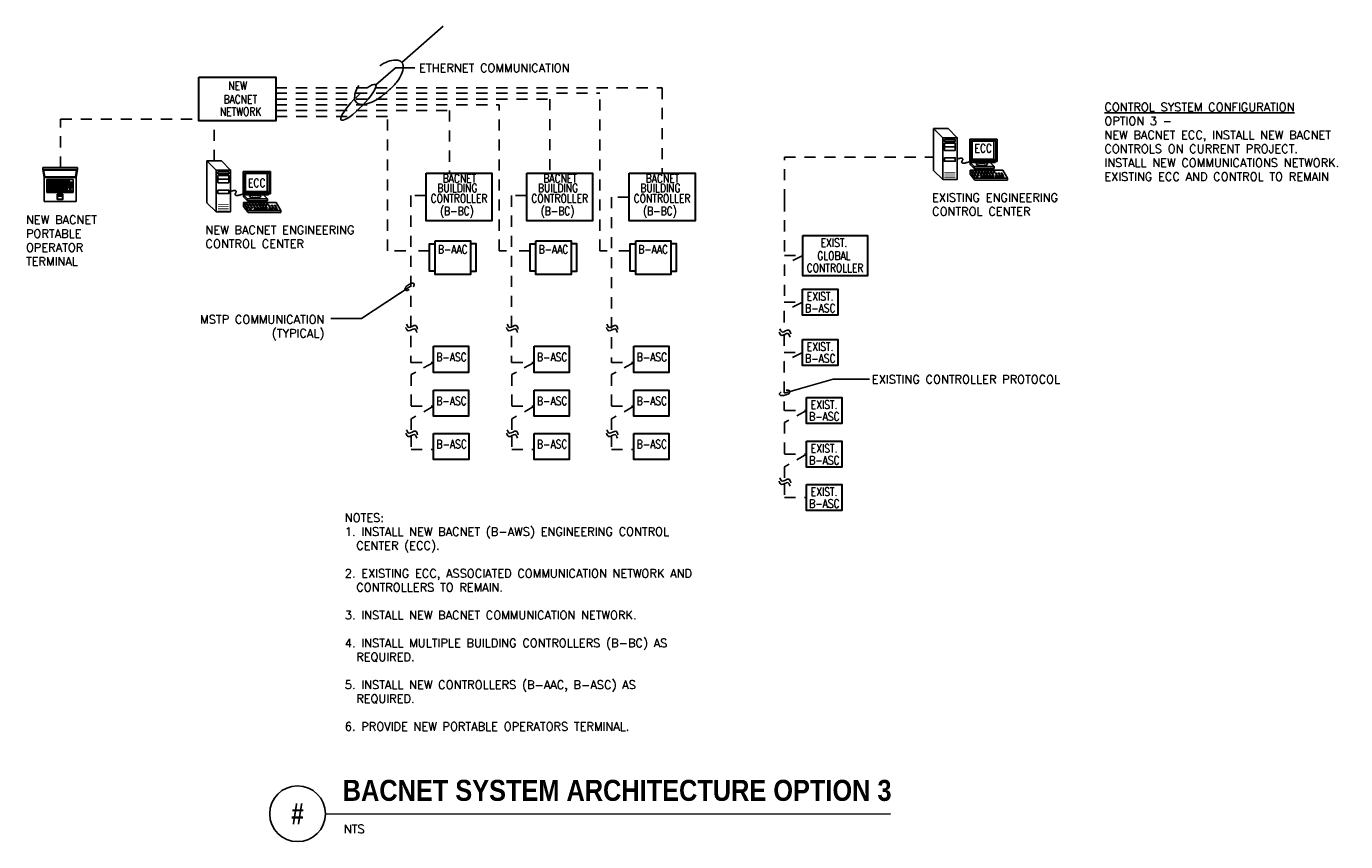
# Model space of a CAD drawing. Header units: inches. Extents: x 1.6 to 16.4, y -12.3 to -3.2.
import ezdxf
from ezdxf.enums import TextEntityAlignment as Align

# ---------------------------------------------------------------- set-up
doc = ezdxf.new("R2010")
doc.units = ezdxf.units.IN
doc.header["$MEASUREMENT"] = 0
doc.linetypes.add('HIDDEN2', pattern=[0.1875, 0.125, -0.0625])
for name, color, linetype in [('M-DETL-DIMS', 2, 'Continuous'), ('M-DETL-TEXT', 2, 'Continuous'), ('M-HVAC-CNTRL-EQUIP', 4, 'Continuous'), ('M-HVAC-CNTRL-PANEL', 4, 'Continuous'), ('M-HVAC-CNTRL-WIRE', 1, 'Continuous')]:
    doc.layers.add(name, color=color, linetype=linetype)
doc.styles.add('BOLD', font='bold.shx', dxfattribs={"width": 0.9})
doc.styles.add('Romans', font='romans.shx')
doc.dimstyles.new('VA-Loop', dxfattribs={"dimtxt": 0.09375, "dimasz": 0.18, "dimexe": 0.125, "dimexo": 0.0625, "dimgap": 0.09, "dimtad": 0, "dimtih": 1, "dimtoh": 1, "dimdec": 4, "dimzin": 0, "dimdsep": 46, "dimtxsty": 'Romans', "dimcen": 0.09, "dimclrd": 256, "dimclre": 256, "dimclrt": 256, "dimadec": 0, "dimazin": 0, "dimtfac": 1, "dimtdec": 4, "dimtofl": 0, "dimtmove": 0, "dimatfit": 3, "dimldrblk": 'dimloop1', "dimfxl": 1, "dimtolj": 1, "dimtzin": 0, "dimlwd": -1, "dimlwe": -1, "dimarcsym": 0})

# ---------------------------------------------------------------- blocks, each defined once
blk = doc.blocks.new('dimloop1')
blk.add_line((-0.383, 0), (-1, 0))
blk.add_lwpolyline([(0.15, -0.121, 0.038212), (0.207, -0.1, 0.102096), (0.278, -0.047, 0.184921), (0.296, 0, 0.184921), (0.278, 0.047, 0.102096), (0.207, 0.099, 0.060952), (0.115, 0.129, 0.047258), (-0.008, 0.14), (-0.078, 0.14, 0.047258), (-0.202, 0.129, 0.060952), (-0.294, 0.099, 0.102096), (-0.365, 0.047, 0.184921), (-0.383, 0, 0.184921), (-0.365, -0.047, 0.102096), (-0.294, -0.1, 0.060952), (-0.202, -0.129, 0.011023), (-0.173, -0.134, 0.047258)], format="xyb")

msp = doc.modelspace()

# ---------------------------------------------------------------- linework, layer by layer
at = {"layer": 'M-DETL-DIMS', "extrusion": (0, 0, -1)}
msp.add_ellipse((5.365, -4.033), major_axis=(0.194, 0.198), ratio=0.206987, start_param=5.445294, end_param=11.324065, dxfattribs=at)
at = {"layer": 'M-DETL-TEXT'}
msp.add_line((4.995, -12.026), (11.339, -12.021), dxfattribs=at)
msp.add_circle((4.682, -12.021), 0.313, dxfattribs=at)
at = {"layer": 'M-HVAC-CNTRL-EQUIP'}
for p, q in [((12.535, -4.448), (12.229, -4.448)), ((12.229, -4.448), (12.229, -4.697)), ((12.246, -4.46), (12.254, -4.467)), ((12.246, -4.46), (12.246, -4.684)), ((12.518, -4.46), (12.246, -4.46)), ((12.254, -4.671), (12.254, -4.466)), ((12.497, -4.467), (12.254, -4.467)), ((12.518, -4.46), (12.497, -4.467)), ((12.497, -4.671), (12.497, -4.466)), ((12.518, -4.684), (12.518, -4.46)), ((12.535, -4.697), (12.535, -4.448)), ((12.229, -4.697), (12.535, -4.697)), ((12.249, -4.708), (12.23, -4.708)), ((12.23, -4.708), (12.23, -4.729)), ((12.23, -4.708), (12.276, -4.754)), ((12.23, -4.729), (12.276, -4.775)), ((12.238, -4.697), (12.251, -4.71)), ((12.254, -4.671), (12.246, -4.684)), ((12.246, -4.684), (12.518, -4.684)), ((12.251, -4.697), (12.251, -4.71)), ((12.251, -4.71), (12.512, -4.71)), ((12.497, -4.671), (12.254, -4.671)), ((12.305, -4.713), (12.298, -4.729)), ((12.419, -4.713), (12.426, -4.729)), ((12.455, -4.71), (12.5, -4.754)), ((12.497, -4.671), (12.518, -4.684)), ((12.512, -4.71), (12.512, -4.697)), ((1.821, -4.764), (2.212, -4.764)), ((1.821, -4.786), (1.821, -4.764)), ((1.821, -4.786), (2.212, -4.786)), ((1.837, -4.876), (1.821, -4.786)), ((1.831, -4.793), (2.202, -4.793)), ((1.844, -4.868), (1.831, -4.793)), ((1.837, -5.146), (1.837, -4.876)), ((1.837, -4.876), (2.197, -4.876)), ((1.844, -4.868), (2.189, -4.868)), ((2.202, -4.793), (2.189, -4.868)), ((2.212, -4.786), (2.197, -4.876)), ((2.197, -4.876), (2.197, -5.146)), ((2.203, -4.786), (2.203, -4.786)), ((2.212, -4.786), (2.212, -4.764)), ((4.379, -4.811), (4.073, -4.811)), ((4.073, -4.811), (4.073, -5.06)), ((4.09, -4.823), (4.099, -4.83)), ((4.09, -4.823), (4.09, -5.047)), ((4.362, -4.823), (4.09, -4.823)), ((4.099, -5.034), (4.099, -4.829)), ((4.341, -4.83), (4.099, -4.83)), ((4.362, -4.823), (4.341, -4.83)), ((4.341, -5.034), (4.341, -4.829)), ((4.362, -5.047), (4.362, -4.823)), ((4.379, -5.06), (4.379, -4.811)), ((12.23, -4.84), (12.23, -4.796)), ((12.285, -4.884), (12.23, -4.796)), ((12.597, -4.796), (12.23, -4.796)), ((12.285, -4.906), (12.23, -4.84)), ((12.254, -4.809), (12.263, -4.818)), ((12.273, -4.809), (12.254, -4.809)), ((12.281, -4.818), (12.263, -4.818)), ((12.269, -4.828), (12.277, -4.836)), ((12.287, -4.828), (12.269, -4.828)), ((12.273, -4.809), (12.281, -4.818)), ((12.276, -4.754), (12.276, -4.775)), ((12.5, -4.754), (12.276, -4.754)), ((12.5, -4.775), (12.276, -4.775)), ((12.276, -4.846), (12.285, -4.854)), ((12.295, -4.846), (12.276, -4.846)), ((12.296, -4.836), (12.277, -4.836)), ((12.303, -4.854), (12.285, -4.854)), ((12.652, -4.884), (12.285, -4.884)), ((12.287, -4.809), (12.296, -4.818)), ((12.306, -4.809), (12.287, -4.809)), ((12.287, -4.828), (12.296, -4.836)), ((12.295, -4.846), (12.303, -4.854)), ((12.295, -4.865), (12.303, -4.873)), ((12.313, -4.865), (12.295, -4.865)), ((12.314, -4.818), (12.296, -4.818)), ((12.302, -4.828), (12.31, -4.836)), ((12.32, -4.828), (12.302, -4.828)), ((12.321, -4.873), (12.303, -4.873)), ((12.306, -4.809), (12.314, -4.818)), ((12.309, -4.846), (12.318, -4.854)), ((12.328, -4.846), (12.309, -4.846)), ((12.329, -4.836), (12.31, -4.836)), ((12.313, -4.865), (12.321, -4.873)), ((12.336, -4.854), (12.318, -4.854)), ((12.32, -4.809), (12.329, -4.818)), ((12.339, -4.809), (12.32, -4.809)), ((12.32, -4.828), (12.329, -4.836)), ((12.328, -4.846), (12.336, -4.854)), ((12.347, -4.818), (12.329, -4.818)), ((12.335, -4.828), (12.343, -4.836)), ((12.354, -4.828), (12.335, -4.828)), ((12.339, -4.809), (12.347, -4.818)), ((12.362, -4.836), (12.343, -4.836)), ((12.343, -4.846), (12.351, -4.854)), ((12.361, -4.846), (12.343, -4.846)), ((12.346, -4.865), (12.354, -4.873)), ((12.497, -4.865), (12.346, -4.865)), ((12.369, -4.854), (12.351, -4.854)), ((12.354, -4.809), (12.362, -4.818)), ((12.372, -4.809), (12.354, -4.809)), ((12.354, -4.828), (12.362, -4.836)), ((12.505, -4.873), (12.354, -4.873)), ((12.361, -4.846), (12.369, -4.854)), ((12.38, -4.818), (12.362, -4.818)), ((12.368, -4.828), (12.376, -4.836)), ((12.387, -4.828), (12.368, -4.828)), ((12.372, -4.809), (12.38, -4.818)), ((12.395, -4.836), (12.376, -4.836)), ((12.376, -4.846), (12.384, -4.854)), ((12.394, -4.846), (12.376, -4.846)), ((12.402, -4.854), (12.384, -4.854)), ((12.387, -4.809), (12.395, -4.818)), ((12.405, -4.809), (12.387, -4.809)), ((12.387, -4.828), (12.395, -4.836)), ((12.394, -4.846), (12.402, -4.854)), ((12.413, -4.818), (12.395, -4.818)), ((12.401, -4.828), (12.41, -4.836)), ((12.42, -4.828), (12.401, -4.828)), ((12.405, -4.809), (12.413, -4.818)), ((12.409, -4.846), (12.417, -4.854)), ((12.427, -4.846), (12.409, -4.846)), ((12.428, -4.836), (12.41, -4.836)), ((12.435, -4.854), (12.417, -4.854)), ((12.42, -4.809), (12.428, -4.818)), ((12.438, -4.809), (12.42, -4.809)), ((12.42, -4.828), (12.428, -4.836)), ((12.427, -4.846), (12.435, -4.854)), ((12.446, -4.818), (12.428, -4.818)), ((12.434, -4.828), (12.443, -4.836)), ((12.453, -4.828), (12.434, -4.828)), ((12.438, -4.809), (12.446, -4.818)), ((12.442, -4.846), (12.45, -4.854)), ((12.46, -4.846), (12.442, -4.846)), ((12.461, -4.836), (12.443, -4.836)), ((12.468, -4.854), (12.45, -4.854)), ((12.453, -4.809), (12.461, -4.818)), ((12.471, -4.809), (12.453, -4.809)), ((12.453, -4.828), (12.461, -4.836)), ((12.46, -4.846), (12.468, -4.854)), ((12.479, -4.818), (12.461, -4.818)), ((12.467, -4.828), (12.476, -4.836)), ((12.486, -4.828), (12.467, -4.828)), ((12.471, -4.809), (12.479, -4.818)), ((12.475, -4.846), (12.483, -4.854)), ((12.493, -4.846), (12.475, -4.846)), ((12.494, -4.836), (12.476, -4.836)), ((12.501, -4.854), (12.483, -4.854)), ((12.486, -4.809), (12.494, -4.818)), ((12.504, -4.809), (12.486, -4.809)), ((12.486, -4.828), (12.494, -4.836)), ((12.493, -4.846), (12.501, -4.854)), ((12.512, -4.818), (12.494, -4.818)), ((12.497, -4.865), (12.505, -4.873)), ((12.5, -4.754), (12.5, -4.775)), ((12.504, -4.809), (12.512, -4.818)), ((12.508, -4.828), (12.516, -4.836)), ((12.526, -4.828), (12.508, -4.828)), ((12.511, -4.865), (12.52, -4.873)), ((12.552, -4.865), (12.511, -4.865)), ((12.515, -4.846), (12.523, -4.854)), ((12.533, -4.846), (12.515, -4.846)), ((12.534, -4.836), (12.516, -4.836)), ((12.56, -4.873), (12.52, -4.873)), ((12.542, -4.854), (12.523, -4.854)), ((12.526, -4.828), (12.534, -4.836)), ((12.533, -4.846), (12.542, -4.854)), ((12.541, -4.828), (12.549, -4.836)), ((12.559, -4.828), (12.541, -4.828)), ((12.548, -4.846), (12.556, -4.854)), ((12.566, -4.846), (12.548, -4.846)), ((12.567, -4.836), (12.549, -4.836)), ((12.552, -4.865), (12.56, -4.873)), ((12.575, -4.854), (12.556, -4.854)), ((12.559, -4.828), (12.567, -4.836)), ((12.566, -4.846), (12.575, -4.854)), ((12.566, -4.865), (12.575, -4.873)), ((12.607, -4.865), (12.566, -4.865)), ((12.574, -4.828), (12.582, -4.836)), ((12.592, -4.828), (12.574, -4.828)), ((12.615, -4.873), (12.575, -4.873)), ((12.581, -4.846), (12.589, -4.854)), ((12.599, -4.846), (12.581, -4.846)), ((12.6, -4.836), (12.582, -4.836)), ((12.608, -4.854), (12.589, -4.854)), ((12.592, -4.828), (12.6, -4.836)), ((12.652, -4.884), (12.597, -4.796)), ((12.599, -4.846), (12.608, -4.854)), ((12.607, -4.865), (12.615, -4.873)), ((12.652, -4.884), (12.652, -4.906)), ((1.868, -5.045), (1.868, -4.9)), ((1.868, -4.9), (2.164, -4.9)), ((2.164, -4.9), (2.164, -5.045)), ((4.099, -5.034), (4.09, -5.047)), ((4.341, -5.034), (4.099, -5.034)), ((4.341, -5.034), (4.362, -5.047)), ((12.652, -4.906), (12.285, -4.906)), ((2.197, -5.146), (1.837, -5.146)), ((2.164, -5.045), (1.868, -5.045)), ((2.015, -5.085), (2.015, -5.069)), ((4.073, -5.06), (4.379, -5.06)), ((4.094, -5.071), (4.074, -5.071)), ((4.074, -5.071), (4.074, -5.092)), ((4.074, -5.071), (4.12, -5.117)), ((4.074, -5.092), (4.12, -5.138)), ((4.074, -5.203), (4.074, -5.159)), ((4.129, -5.247), (4.074, -5.159)), ((4.441, -5.159), (4.074, -5.159)), ((4.082, -5.06), (4.095, -5.073)), ((4.09, -5.047), (4.362, -5.047)), ((4.095, -5.06), (4.095, -5.073)), ((4.095, -5.073), (4.356, -5.073)), ((4.099, -5.172), (4.107, -5.181)), ((4.117, -5.172), (4.099, -5.172)), ((4.125, -5.181), (4.107, -5.181)), ((4.117, -5.172), (4.125, -5.181)), ((4.12, -5.117), (4.12, -5.138)), ((4.344, -5.117), (4.12, -5.117)), ((4.344, -5.138), (4.12, -5.138)), ((4.132, -5.172), (4.14, -5.181)), ((4.15, -5.172), (4.132, -5.172)), ((4.158, -5.181), (4.14, -5.181)), ((4.15, -5.076), (4.143, -5.092)), ((4.15, -5.172), (4.158, -5.181)), ((4.165, -5.172), (4.173, -5.181)), ((4.183, -5.172), (4.165, -5.172)), ((4.192, -5.181), (4.173, -5.181)), ((4.183, -5.172), (4.192, -5.181)), ((4.198, -5.172), (4.206, -5.181)), ((4.216, -5.172), (4.198, -5.172)), ((4.225, -5.181), (4.206, -5.181)), ((4.216, -5.172), (4.225, -5.181)), ((4.231, -5.172), (4.239, -5.181)), ((4.249, -5.172), (4.231, -5.172)), ((4.258, -5.181), (4.239, -5.181)), ((4.249, -5.172), (4.258, -5.181)), ((4.263, -5.076), (4.27, -5.092)), ((4.264, -5.172), (4.272, -5.181)), ((4.282, -5.172), (4.264, -5.172)), ((4.291, -5.181), (4.272, -5.181)), ((4.282, -5.172), (4.291, -5.181)), ((4.297, -5.172), (4.305, -5.181)), ((4.315, -5.172), (4.297, -5.172)), ((4.3, -5.073), (4.344, -5.117)), ((4.324, -5.181), (4.305, -5.181)), ((4.315, -5.172), (4.324, -5.181)), ((4.33, -5.172), (4.338, -5.181)), ((4.348, -5.172), (4.33, -5.172)), ((4.357, -5.181), (4.338, -5.181)), ((4.344, -5.117), (4.344, -5.138)), ((4.348, -5.172), (4.357, -5.181)), ((4.356, -5.073), (4.356, -5.06)), ((4.496, -5.247), (4.441, -5.159)), ((4.129, -5.269), (4.074, -5.203)), ((4.114, -5.191), (4.122, -5.199)), ((4.132, -5.191), (4.114, -5.191)), ((4.121, -5.209), (4.129, -5.217)), ((4.139, -5.209), (4.121, -5.209)), ((4.14, -5.199), (4.122, -5.199)), ((4.147, -5.217), (4.129, -5.217)), ((4.496, -5.247), (4.129, -5.247)), ((4.496, -5.269), (4.129, -5.269)), ((4.132, -5.191), (4.14, -5.199)), ((4.139, -5.209), (4.147, -5.217)), ((4.139, -5.227), (4.147, -5.236)), ((4.158, -5.227), (4.139, -5.227)), ((4.147, -5.191), (4.155, -5.199)), ((4.165, -5.191), (4.147, -5.191)), ((4.166, -5.236), (4.147, -5.236)), ((4.154, -5.209), (4.162, -5.217)), ((4.172, -5.209), (4.154, -5.209)), ((4.173, -5.199), (4.155, -5.199)), ((4.158, -5.227), (4.166, -5.236)), ((4.181, -5.217), (4.162, -5.217)), ((4.165, -5.191), (4.173, -5.199)), ((4.172, -5.209), (4.181, -5.217)), ((4.18, -5.191), (4.188, -5.199)), ((4.198, -5.191), (4.18, -5.191)), ((4.187, -5.209), (4.195, -5.217)), ((4.205, -5.209), (4.187, -5.209)), ((4.206, -5.199), (4.188, -5.199)), ((4.191, -5.227), (4.199, -5.236)), ((4.341, -5.227), (4.191, -5.227)), ((4.214, -5.217), (4.195, -5.217)), ((4.198, -5.191), (4.206, -5.199)), ((4.349, -5.236), (4.199, -5.236)), ((4.205, -5.209), (4.214, -5.217)), ((4.213, -5.191), (4.221, -5.199)), ((4.231, -5.191), (4.213, -5.191)), ((4.22, -5.209), (4.228, -5.217)), ((4.238, -5.209), (4.22, -5.209)), ((4.239, -5.199), (4.221, -5.199)), ((4.247, -5.217), (4.228, -5.217)), ((4.231, -5.191), (4.239, -5.199)), ((4.238, -5.209), (4.247, -5.217)), ((4.246, -5.191), (4.254, -5.199)), ((4.264, -5.191), (4.246, -5.191)), ((4.253, -5.209), (4.261, -5.217)), ((4.271, -5.209), (4.253, -5.209)), ((4.272, -5.199), (4.254, -5.199)), ((4.28, -5.217), (4.261, -5.217)), ((4.264, -5.191), (4.272, -5.199)), ((4.271, -5.209), (4.28, -5.217)), ((4.279, -5.191), (4.287, -5.199)), ((4.297, -5.191), (4.279, -5.191)), ((4.286, -5.209), (4.294, -5.217)), ((4.304, -5.209), (4.286, -5.209)), ((4.305, -5.199), (4.287, -5.199)), ((4.313, -5.217), (4.294, -5.217)), ((4.297, -5.191), (4.305, -5.199)), ((4.304, -5.209), (4.313, -5.217)), ((4.312, -5.191), (4.32, -5.199)), ((4.33, -5.191), (4.312, -5.191)), ((4.319, -5.209), (4.327, -5.217)), ((4.337, -5.209), (4.319, -5.209)), ((4.338, -5.199), (4.32, -5.199)), ((4.346, -5.217), (4.327, -5.217)), ((4.33, -5.191), (4.338, -5.199)), ((4.337, -5.209), (4.346, -5.217)), ((4.341, -5.227), (4.349, -5.236)), ((4.352, -5.191), (4.36, -5.199)), ((4.37, -5.191), (4.352, -5.191)), ((4.356, -5.227), (4.364, -5.236)), ((4.396, -5.227), (4.356, -5.227)), ((4.359, -5.209), (4.368, -5.217)), ((4.378, -5.209), (4.359, -5.209)), ((4.379, -5.199), (4.36, -5.199)), ((4.404, -5.236), (4.364, -5.236)), ((4.386, -5.217), (4.368, -5.217)), ((4.37, -5.191), (4.379, -5.199)), ((4.378, -5.209), (4.386, -5.217)), ((4.385, -5.191), (4.393, -5.199)), ((4.404, -5.191), (4.385, -5.191)), ((4.392, -5.209), (4.401, -5.217)), ((4.411, -5.209), (4.392, -5.209)), ((4.412, -5.199), (4.393, -5.199)), ((4.396, -5.227), (4.404, -5.236)), ((4.419, -5.217), (4.401, -5.217)), ((4.404, -5.191), (4.412, -5.199)), ((4.411, -5.209), (4.419, -5.217)), ((4.411, -5.227), (4.419, -5.236)), ((4.451, -5.227), (4.411, -5.227)), ((4.418, -5.191), (4.426, -5.199)), ((4.437, -5.191), (4.418, -5.191)), ((4.459, -5.236), (4.419, -5.236)), ((4.445, -5.199), (4.426, -5.199)), ((4.426, -5.209), (4.434, -5.217)), ((4.444, -5.209), (4.426, -5.209)), ((4.452, -5.217), (4.434, -5.217)), ((4.437, -5.191), (4.445, -5.199)), ((4.444, -5.209), (4.452, -5.217)), ((4.451, -5.227), (4.459, -5.236)), ((4.496, -5.247), (4.496, -5.269))]:
    msp.add_line(p, q, dxfattribs=at)
for points in [[(11.821, -4.797), (11.821, -4.328), (11.923, -4.43), (11.923, -4.899)], [(12.086, -4.43), (11.984, -4.328), (11.821, -4.328), (11.923, -4.43)], [(11.923, -4.43), (12.086, -4.43), (12.086, -4.899), (11.923, -4.899)], [(11.943, -4.451), (11.943, -4.471), (12.065, -4.471), (12.065, -4.451)], [(11.943, -4.492), (11.943, -4.532), (12.065, -4.532), (12.065, -4.492)], [(11.943, -4.532), (11.943, -4.573), (12.065, -4.573), (12.065, -4.532)], [(3.665, -5.16), (3.665, -4.691), (3.767, -4.793), (3.767, -5.262)], [(3.93, -4.793), (3.828, -4.691), (3.665, -4.691), (3.767, -4.793)], [(11.943, -4.655), (11.943, -4.695), (12.065, -4.695), (12.065, -4.655)], [(3.767, -4.793), (3.93, -4.793), (3.93, -5.262), (3.767, -5.262)], [(3.788, -4.814), (3.788, -4.834), (3.91, -4.834), (3.91, -4.814)], [(3.788, -4.854), (3.788, -4.895), (3.91, -4.895), (3.91, -4.854)], [(1.875, -4.909), (1.875, -4.923), (2.117, -4.923), (2.117, -4.909)], [(1.875, -4.928), (1.875, -4.94), (2.16, -4.94), (2.16, -4.928)], [(1.875, -4.944), (1.875, -4.956), (2.16, -4.956), (2.16, -4.944)], [(1.875, -4.96), (1.875, -4.974), (2.096, -4.974), (2.096, -4.96)], [(1.875, -4.978), (1.875, -4.992), (2.096, -4.992), (2.096, -4.978)], [(1.875, -5), (1.875, -5.013), (2.096, -5.013), (2.096, -5)], [(1.875, -5.021), (1.875, -5.033), (2.16, -5.033), (2.16, -5.021)], [(2.106, -4.974), (2.106, -4.96), (2.16, -4.96), (2.16, -4.974)], [(2.106, -4.992), (2.106, -4.978), (2.16, -4.978), (2.16, -4.992)], [(2.126, -5.013), (2.126, -5), (2.138, -5), (2.138, -5.013)], [(3.788, -4.895), (3.788, -4.936), (3.91, -4.936), (3.91, -4.895)], [(3.788, -5.018), (3.788, -5.058), (3.91, -5.058), (3.91, -5.018)], [(1.984, -5.125), (1.984, -5.065), (2.046, -5.065), (2.046, -5.125)], [(1.988, -5.069), (1.988, -5.085), (2.042, -5.085), (2.042, -5.069)], [(1.988, -5.121), (1.988, -5.087), (2.042, -5.087), (2.042, -5.121)]]:
    msp.add_lwpolyline(points, close=True, dxfattribs=at)
for points in [[(12.237, -4.697), (12.231, -4.699), (12.226, -4.7), (12.221, -4.701), (12.217, -4.702), (12.214, -4.703), (12.211, -4.704), (12.208, -4.705), (12.205, -4.706), (12.203, -4.707), (12.201, -4.707), (12.198, -4.708), (12.196, -4.708), (12.194, -4.709), (12.192, -4.709), (12.19, -4.71), (12.188, -4.71), (12.186, -4.711), (12.185, -4.711), (12.183, -4.711), (12.181, -4.712), (12.179, -4.712), (12.177, -4.713), (12.176, -4.713), (12.174, -4.714), (12.172, -4.714), (12.171, -4.714), (12.169, -4.715), (12.167, -4.715), (12.165, -4.715), (12.163, -4.715), (12.162, -4.716), (12.16, -4.716), (12.158, -4.716), (12.156, -4.716), (12.154, -4.716), (12.152, -4.716), (12.15, -4.716), (12.149, -4.715), (12.147, -4.715), (12.146, -4.715), (12.144, -4.714), (12.143, -4.713), (12.141, -4.712), (12.14, -4.711), (12.139, -4.71), (12.139, -4.709), (12.138, -4.708), (12.137, -4.707), (12.137, -4.706), (12.136, -4.705), (12.136, -4.704), (12.136, -4.703), (12.136, -4.702), (12.136, -4.701), (12.137, -4.699), (12.137, -4.698), (12.137, -4.697), (12.138, -4.696), (12.139, -4.695), (12.139, -4.693), (12.14, -4.692), (12.141, -4.691), (12.142, -4.69), (12.142, -4.689), (12.143, -4.687), (12.144, -4.686), (12.145, -4.685), (12.145, -4.684), (12.146, -4.683), (12.147, -4.682), (12.147, -4.68), (12.148, -4.679), (12.148, -4.678), (12.148, -4.677), (12.148, -4.675), (12.148, -4.674), (12.148, -4.672), (12.148, -4.671), (12.148, -4.67), (12.148, -4.669), (12.147, -4.667), (12.147, -4.666), (12.146, -4.665), (12.146, -4.665), (12.145, -4.664), (12.144, -4.663), (12.143, -4.663), (12.143, -4.662), (12.142, -4.662), (12.141, -4.661), (12.14, -4.661), (12.139, -4.661), (12.138, -4.661), (12.136, -4.661), (12.135, -4.661), (12.133, -4.661), (12.131, -4.66), (12.13, -4.66), (12.127, -4.661), (12.125, -4.661), (12.123, -4.661), (12.12, -4.661), (12.117, -4.661), (12.114, -4.662), (12.111, -4.662), (12.107, -4.663), (12.104, -4.664), (12.1, -4.665), (12.097, -4.666), (12.093, -4.668), (12.089, -4.669), (12.086, -4.671)], [(4.082, -5.06), (4.075, -5.062), (4.07, -5.063), (4.065, -5.064), (4.061, -5.065), (4.058, -5.066), (4.055, -5.067), (4.052, -5.068), (4.05, -5.069), (4.047, -5.069), (4.045, -5.07), (4.043, -5.071), (4.041, -5.071), (4.039, -5.072), (4.037, -5.072), (4.035, -5.073), (4.033, -5.073), (4.031, -5.074), (4.029, -5.074), (4.027, -5.074), (4.025, -5.075), (4.024, -5.075), (4.022, -5.076), (4.02, -5.076), (4.018, -5.077), (4.017, -5.077), (4.015, -5.077), (4.013, -5.078), (4.011, -5.078), (4.01, -5.078), (4.008, -5.078), (4.006, -5.079), (4.004, -5.079), (4.002, -5.079), (4, -5.079), (3.999, -5.079), (3.997, -5.079), (3.995, -5.079), (3.993, -5.078), (3.991, -5.078), (3.99, -5.078), (3.988, -5.077), (3.987, -5.076), (3.986, -5.075), (3.985, -5.074), (3.984, -5.073), (3.983, -5.072), (3.982, -5.071), (3.982, -5.07), (3.981, -5.069), (3.981, -5.068), (3.981, -5.067), (3.981, -5.066), (3.981, -5.065), (3.981, -5.064), (3.981, -5.062), (3.981, -5.061), (3.982, -5.06), (3.982, -5.059), (3.983, -5.058), (3.984, -5.056), (3.984, -5.055), (3.985, -5.054), (3.986, -5.053), (3.987, -5.052), (3.988, -5.05), (3.988, -5.049), (3.989, -5.048), (3.99, -5.047), (3.99, -5.046), (3.991, -5.045), (3.992, -5.043), (3.992, -5.042), (3.992, -5.041), (3.993, -5.04), (3.993, -5.038), (3.993, -5.037), (3.993, -5.035), (3.993, -5.034), (3.992, -5.033), (3.992, -5.032), (3.992, -5.03), (3.991, -5.029), (3.991, -5.028), (3.99, -5.028), (3.989, -5.027), (3.989, -5.026), (3.988, -5.026), (3.987, -5.025), (3.986, -5.025), (3.985, -5.024), (3.984, -5.024), (3.983, -5.024), (3.982, -5.024), (3.981, -5.024), (3.979, -5.024), (3.978, -5.023), (3.976, -5.023), (3.974, -5.023), (3.972, -5.023), (3.969, -5.024), (3.967, -5.024), (3.964, -5.024), (3.961, -5.024), (3.958, -5.025), (3.955, -5.025), (3.952, -5.026), (3.948, -5.027), (3.945, -5.028), (3.941, -5.029), (3.937, -5.031), (3.934, -5.032), (3.93, -5.034)]]:
    msp.add_lwpolyline(points, dxfattribs=at)
for points in [[(12.298, -4.729), (12.301, -4.732, 0.063192), (12.317, -4.738, 0.028693), (12.336, -4.74), (12.362, -4.742), (12.388, -4.74, 0.028693), (12.407, -4.738, 0.063192), (12.424, -4.732), (12.426, -4.729)], [(4.143, -5.092), (4.145, -5.095, 0.063192), (4.162, -5.101, 0.028693), (4.18, -5.103), (4.207, -5.105), (4.233, -5.103, 0.028693), (4.252, -5.101, 0.063192), (4.268, -5.095), (4.27, -5.092)]]:
    msp.add_lwpolyline(points, format="xyb", dxfattribs=at)
at = {"layer": 'M-HVAC-CNTRL-EQUIP', "const_width": 0.00816}
for points in [[(11.943, -4.818), (12.065, -4.818)], [(11.943, -4.838), (12.065, -4.838)], [(11.943, -4.859), (12.065, -4.859)], [(11.943, -4.879), (12.065, -4.879)], [(3.788, -5.181), (3.91, -5.181)], [(3.788, -5.201), (3.91, -5.201)], [(3.788, -5.222), (3.91, -5.222)], [(3.788, -5.242), (3.91, -5.242)]]:
    msp.add_lwpolyline(points, dxfattribs=at)
at = {"layer": 'M-HVAC-CNTRL-EQUIP'}
for centre in [(12.362, -4.464), (4.207, -4.827)]:
    msp.add_arc(centre, 0.255, 254.7449, 285.2551, dxfattribs=at)
for points in [[(5.897, -6.562), (5.924, -6.598), (5.996, -6.576), (6.021, -6.617)], [(5.905, -6.523), (5.933, -6.56), (6.005, -6.537), (6.029, -6.579)], [(7.027, -6.562), (7.054, -6.598), (7.126, -6.576), (7.151, -6.617)], [(7.035, -6.523), (7.063, -6.56), (7.135, -6.537), (7.159, -6.579)], [(8.148, -6.562), (8.176, -6.598), (8.247, -6.576), (8.272, -6.617)], [(8.154, -6.523), (8.182, -6.56), (8.254, -6.537), (8.278, -6.579)], [(10.086, -6.614), (10.113, -6.65), (10.185, -6.628), (10.21, -6.67)], [(10.094, -6.575), (10.122, -6.612), (10.194, -6.589), (10.218, -6.631)], [(5.897, -7.749), (5.925, -7.786), (5.996, -7.763), (6.021, -7.805)], [(5.905, -7.711), (5.933, -7.747), (6.005, -7.725), (6.029, -7.766)], [(7.027, -7.749), (7.055, -7.786), (7.126, -7.763), (7.151, -7.805)], [(7.035, -7.711), (7.063, -7.747), (7.135, -7.725), (7.159, -7.766)], [(8.148, -7.749), (8.176, -7.786), (8.247, -7.763), (8.272, -7.805)], [(8.154, -7.711), (8.182, -7.747), (8.254, -7.725), (8.279, -7.766)], [(10.086, -8.288), (10.114, -8.324), (10.185, -8.302), (10.21, -8.343)], [(10.094, -8.249), (10.122, -8.286), (10.194, -8.263), (10.218, -8.305)]]:
    msp.add_spline(points, degree=3, dxfattribs=at)
at = {"layer": 'M-HVAC-CNTRL-PANEL', "lineweight": 30}
for points in [[(3.573, -3.751), (4.438, -3.751), (4.438, -4.241), (3.573, -4.241)], [(6.125, -4.827), (6.864, -4.827), (6.864, -5.364), (6.125, -5.364)], [(7.255, -4.827), (7.994, -4.827), (7.994, -5.364), (7.255, -5.364)], [(8.403, -4.827), (9.143, -4.827), (9.143, -5.364), (8.403, -5.364)], [(6.228, -5.586), (6.623, -5.586), (6.623, -5.966), (6.228, -5.966)], [(7.358, -5.586), (7.753, -5.586), (7.753, -5.966), (7.358, -5.966)], [(8.478, -5.586), (8.872, -5.586), (8.872, -5.966), (8.478, -5.966)], [(10.353, -5.527), (11.078, -5.527), (11.078, -5.981), (10.353, -5.981)], [(10.351, -6.13), (10.746, -6.13), (10.746, -6.423), (10.351, -6.423)], [(6.207, -6.772), (6.601, -6.772), (6.601, -7.066), (6.207, -7.066)], [(7.337, -6.772), (7.731, -6.772), (7.731, -7.066), (7.337, -7.066)], [(8.456, -6.772), (8.851, -6.772), (8.851, -7.066), (8.456, -7.066)], [(10.351, -6.694), (10.746, -6.694), (10.746, -6.988), (10.351, -6.988)], [(6.207, -7.264), (6.601, -7.264), (6.601, -7.558), (6.207, -7.558)], [(7.337, -7.264), (7.731, -7.264), (7.731, -7.558), (7.337, -7.558)], [(8.456, -7.264), (8.851, -7.264), (8.851, -7.558), (8.456, -7.558)], [(10.396, -7.346), (10.79, -7.346), (10.79, -7.639), (10.396, -7.639)], [(6.209, -7.75), (6.603, -7.75), (6.603, -8.044), (6.209, -8.044)], [(7.337, -7.75), (7.731, -7.75), (7.731, -8.044), (7.337, -8.044)], [(8.456, -7.75), (8.851, -7.75), (8.851, -8.044), (8.456, -8.044)], [(10.396, -7.838), (10.79, -7.838), (10.79, -8.131), (10.396, -8.131)], [(10.396, -8.324), (10.79, -8.324), (10.79, -8.617), (10.396, -8.617)]]:
    msp.add_lwpolyline(points, close=True, dxfattribs=at)
for points in [[(6.231, -5.927), (6.164, -5.927), (6.164, -5.621), (6.231, -5.621)], [(6.62, -5.927), (6.686, -5.927), (6.686, -5.621), (6.62, -5.621)], [(7.361, -5.927), (7.294, -5.927), (7.294, -5.621), (7.361, -5.621)], [(7.75, -5.927), (7.816, -5.927), (7.816, -5.621), (7.75, -5.621)], [(8.48, -5.927), (8.414, -5.927), (8.414, -5.621), (8.48, -5.621)], [(8.869, -5.927), (8.936, -5.927), (8.936, -5.621), (8.87, -5.621)]]:
    msp.add_lwpolyline(points, dxfattribs=at)
at = {"layer": 'M-HVAC-CNTRL-WIRE', "linetype": 'HIDDEN2'}
for p, q in [((4.438, -3.871), (8.773, -3.871)), ((4.438, -3.931), (8.076, -3.931)), ((4.438, -3.996), (7.514, -3.996)), ((7.514, -3.996), (7.514, -4.824)), ((8.076, -5.699), (8.076, -3.931)), ((8.773, -3.871), (8.773, -4.827)), ((4.438, -4.06), (6.946, -4.06)), ((4.438, -4.124), (6.386, -4.124)), ((6.386, -4.124), (6.386, -4.826)), ((6.946, -5.699), (6.946, -4.06)), ((2.023, -4.764), (2.023, -4.22)), ((2.023, -4.22), (3.58, -4.22)), ((3.747, -4.691), (3.747, -4.293)), ((5.69, -4.193), (4.44, -4.193)), ((5.69, -5.699), (5.69, -4.193)), ((10.146, -5.132), (10.146, -4.647)), ((10.146, -4.647), (11.821, -4.647)), ((6.125, -5.08), (5.955, -5.08)), ((5.955, -5.08), (5.955, -6.954)), ((7.255, -5.08), (7.085, -5.08)), ((7.085, -5.08), (7.085, -6.954)), ((8.403, -5.096), (8.204, -5.096)), ((8.204, -5.096), (8.204, -6.954)), ((10.146, -5.132), (10.146, -5.754)), ((5.896, -5.699), (5.69, -5.699)), ((6.164, -5.699), (6.004, -5.699)), ((7.026, -5.699), (6.946, -5.699)), ((7.294, -5.699), (7.132, -5.699)), ((8.157, -5.699), (8.076, -5.699)), ((8.414, -5.699), (8.281, -5.699)), ((10.146, -5.754), (10.353, -5.754)), ((10.353, -5.754), (10.146, -5.856)), ((10.146, -5.856), (10.146, -6.276)), ((10.144, -6.276), (10.351, -6.276)), ((10.351, -6.276), (10.144, -6.378)), ((10.144, -6.378), (10.145, -6.607)), ((10.144, -6.642), (10.144, -6.841)), ((5.955, -6.954), (6.207, -6.954)), ((6.207, -6.954), (5.957, -7.09)), ((7.085, -6.954), (7.337, -6.954)), ((7.337, -6.954), (7.087, -7.09)), ((8.204, -6.954), (8.456, -6.954)), ((8.456, -6.954), (8.206, -7.09)), ((10.144, -6.841), (10.351, -6.841)), ((10.351, -6.841), (10.144, -6.943)), ((10.144, -6.943), (10.144, -7.493)), ((5.957, -7.09), (5.957, -7.446)), ((7.087, -7.09), (7.087, -7.446)), ((8.206, -7.09), (8.206, -7.446)), ((5.957, -7.446), (6.207, -7.446)), ((6.207, -7.446), (5.957, -7.586)), ((7.087, -7.446), (7.337, -7.446)), ((7.337, -7.446), (7.087, -7.586)), ((8.206, -7.446), (8.456, -7.446)), ((8.456, -7.446), (8.206, -7.586)), ((10.146, -7.493), (10.396, -7.493)), ((10.396, -7.493), (10.146, -7.628)), ((5.957, -7.586), (5.957, -7.742)), ((7.087, -7.586), (7.087, -7.742)), ((8.206, -7.586), (8.206, -7.742)), ((10.146, -7.628), (10.146, -7.984)), ((5.957, -7.777), (5.957, -7.932)), ((7.087, -7.777), (7.087, -7.932)), ((8.206, -7.777), (8.206, -7.932)), ((5.957, -7.932), (6.209, -7.932)), ((7.087, -7.932), (7.337, -7.932)), ((8.206, -7.932), (8.456, -7.932)), ((10.146, -7.984), (10.396, -7.984)), ((10.396, -7.984), (10.146, -8.125)), ((10.146, -8.125), (10.146, -8.281)), ((10.146, -8.315), (10.146, -8.47)), ((10.146, -8.47), (10.396, -8.47))]:
    msp.add_line(p, q, dxfattribs=at)

# ---------------------------------------------------------------- texts
at = {"layer": 'M-DETL-DIMS', "insert": (6.55, -3.624), "char_height": 0.0938, "attachment_point": 7, "style": 'Romans'}
msp.add_mtext('\\A1;', dxfattribs=at)
at = {"layer": 'M-DETL-TEXT', "width": 0.8}
for s, height, style, p in [('NEW', 0.0938, 'Romans', (4.009, -3.845)), ('BACNET ', 0.0938, 'Romans', (4.065, -3.998)), ('NETWORK', 0.0938, 'Romans', (4.043, -4.136)), ('ECC', 0.0938, 'Romans', (12.378, -4.548)), ('ECC', 0.0938, 'Romans', (4.224, -4.937)), ('BACNET', 0.0938, 'Romans', (6.499, -4.887)), ('BACNET', 0.0938, 'Romans', (7.629, -4.887)), ('BACNET', 0.0938, 'Romans', (8.778, -4.887)), ('BUILDING', 0.0938, 'Romans', (6.476, -4.994)), ('BUILDING', 0.0938, 'Romans', (7.606, -4.994)), ('BUILDING', 0.0938, 'Romans', (8.755, -4.994)), ('CONTROLLER', 0.0938, 'Romans', (6.494, -5.111)), ('CONTROLLER', 0.0938, 'Romans', (7.624, -5.111)), ('CONTROLLER', 0.0938, 'Romans', (8.773, -5.111)), ('(B-BC)', 0.0938, 'Romans', (6.47, -5.259)), ('(B-BC)', 0.0938, 'Romans', (7.6, -5.259)), ('(B-BC)', 0.0938, 'Romans', (8.749, -5.259)), ('B-AAC', 0.0938, 'Romans', (6.424, -5.684)), ('B-AAC', 0.0938, 'Romans', (7.554, -5.684)), ('B-AAC', 0.0938, 'Romans', (8.673, -5.684)), ('EXIST.', 0.0938, 'Romans', (10.703, -5.609)), ('GLOBAL', 0.0938, 'Romans', (10.702, -5.755)), ('CONTROLLER', 0.0938, 'Romans', (10.715, -5.892)), ('EXIST.', 0.0938, 'Romans', (10.547, -6.211)), ('B-ASC', 0.0938, 'Romans', (10.55, -6.344)), ('EXIST.', 0.0938, 'Romans', (10.547, -6.776)), ('B-ASC', 0.0938, 'Romans', (6.41, -6.893)), ('B-ASC', 0.0938, 'Romans', (7.54, -6.893)), ('B-ASC', 0.0938, 'Romans', (8.66, -6.893)), ('B-ASC', 0.0938, 'Romans', (10.55, -6.908)), ('B-ASC', 0.0938, 'Romans', (6.41, -7.385)), ('B-ASC', 0.0938, 'Romans', (7.54, -7.385)), ('B-ASC', 0.0938, 'Romans', (8.659, -7.385)), ('EXIST.', 0.0938, 'Romans', (10.592, -7.427)), ('B-ASC', 0.0938, 'Romans', (10.595, -7.56)), ('B-ASC', 0.0938, 'Romans', (6.412, -7.871)), ('B-ASC', 0.0938, 'Romans', (7.54, -7.871)), ('B-ASC', 0.0938, 'Romans', (8.659, -7.871)), ('EXIST.', 0.0938, 'Romans', (10.592, -7.919)), ('B-ASC', 0.0938, 'Romans', (10.595, -8.052)), ('EXIST.', 0.0938, 'Romans', (10.592, -8.405)), ('B-ASC', 0.0938, 'Romans', (10.595, -8.538)), ('#', 0.236, 'BOLD', (4.682, -12.021))]:
    msp.add_text(s, height=height, dxfattribs=dict(at, style=style)).set_placement(p, align=Align.MIDDLE)
at = {"layer": 'M-DETL-TEXT', "char_height": 0.09375, "style": 'Romans'}
for s, insert, attachment_point in [('ETHERNET COMMUNICATION', (6.047, -3.599), 1), ('MSTP COMMUNICATION\\P(TYPICAL)', (4.983, -6.423), 3), ('EXISTING CONTROLLER PROTOCOL', (11.128, -7.096), 1)]:
    msp.add_mtext(s, dxfattribs=dict(at, insert=insert, attachment_point=attachment_point))
at = {"layer": 'M-DETL-TEXT', "char_height": 0.09375, "attachment_point": 1, "style": 'Romans'}
for s, width, insert in [('{\\LCONTROL SYSTEM CONFIGURATION}\\POPTION 3 - \\PNEW BACNET ECC, INSTALL NEW BACNET CONTROLS ON CURRENT PROJECT. INSTALL NEW COMMUNICATIONS NETWORK. EXISTING ECC AND CONTROL TO REMAIN', 2.88813, (13.738, -4.039)), ('EXISTING ENGINEERING CONTROL CENTER ', 1.99184, (11.804, -5.055)), ('NEW BACNET PORTABLE OPERATOR TERMINAL', 1.04478, (1.634, -5.304)), ('NEW BACNET ENGINEERING CONTROL CENTER', 1.99184, (3.649, -5.418)), ('NOTES:  \\P1. INSTALL NEW BACNET (B-AWS) ENGINEERING CONTROL \\P  CENTER (ECC).\\P\\P2. EXISTING ECC, ASSOCIATED COMMUNICATION NETWORK AND  \\P  CONTROLLERS TO REMAIN.\\P\\P3. INSTALL NEW BACNET COMMUNICATION NETWORK.\\P\\P4. INSTALL MULTIPLE BUILDING CONTROLLERS (B-BC) AS \\P  REQUIRED.\\P\\P5. INSTALL NEW CONTROLLERS (B-AAC, B-ASC) AS \\P  REQUIRED.\\P\\P6. PROVIDE NEW PORTABLE OPERATORS TERMINAL.', 4.49965, (5.212, -8.65))]:
    msp.add_mtext_dynamic_manual_height_columns(s, width=width, gutter_width=1, heights=[0], dxfattribs=dict(at, insert=insert))
at = {"layer": 'M-DETL-TEXT', "attachment_point": 1}
for s, insert, char_height, width, style in [('BACNET SYSTEM ARCHITECTURE OPTION 3', (5.189, -11.64), 0.23622, 6.87832, 'BOLD'), ('NTS', (5.202, -12.144), 0.0938, 0.18214, 'Romans')]:
    msp.add_mtext(s, dxfattribs=dict(at, insert=insert, char_height=char_height, width=width, style=style))

# ---------------------------------------------------------------- leaders
at = {"layer": 'M-DETL-DIMS'}
msp.add_leader([(5.562, -3.836), (5.782, -3.644), (5.999, -3.644)], dimstyle='VA-Loop', override={"dimasz": 1}, dxfattribs=at)
for points in [[(5.946, -6.1), (5.401, -6.46), (5.054, -6.46)], [(10.143, -7.298), (10.693, -7.142), (11.102, -7.142)]]:
    msp.add_leader(points, dimstyle='VA-Loop', dxfattribs=at)

doc.saveas('drawing.dxf')
